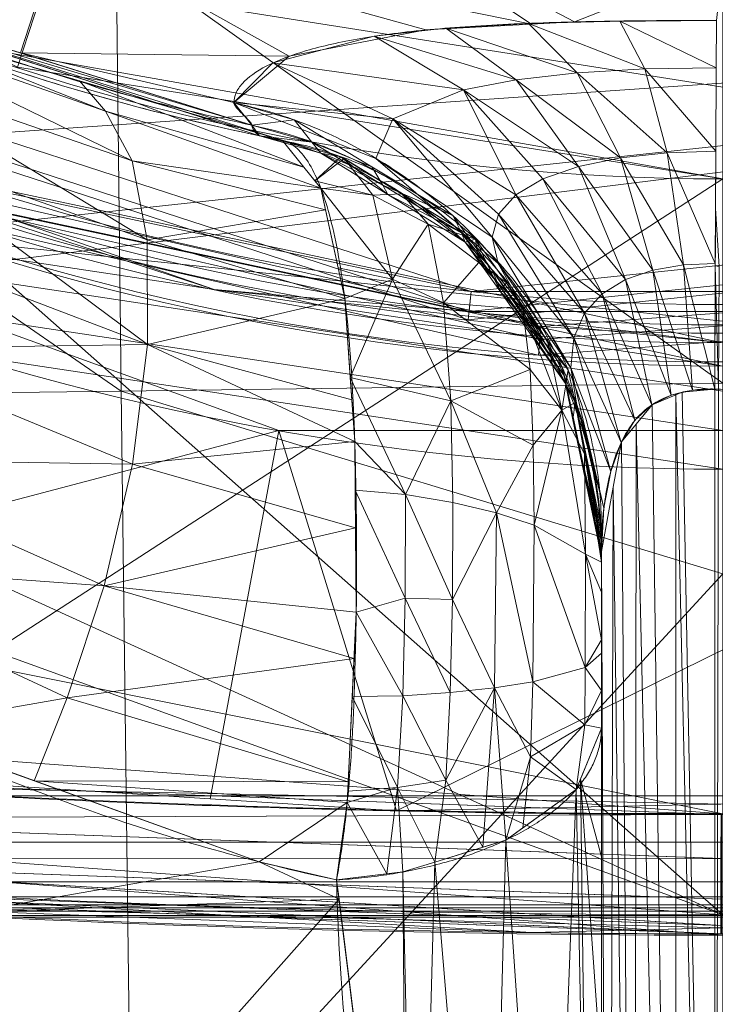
# Model space of a CAD drawing. Header units: millimetres. Extents: x -72 to 72, y -145 to 145.
# Tile 37 of 256: x -17 to 0, y -77 to -52. Entities that reach past the tile are written whole.
import ezdxf

# ---------------------------------------------------------------- set-up
doc = ezdxf.new("R2010")
doc.units = ezdxf.units.MM
doc.layers.add('1', color=7, linetype='CONTINUOUS')

msp = doc.modelspace()

# ---------------------------------------------------------------- linework, layer by layer
at = {"layer": '1', "color": 163, "linetype": 'Continuous', "lineweight": 13}
for p, q in [((-0.2, -104.326, -42.476), (-0.2, -61.584, -51.952)), ((-3, -65.601, -48.193), (-3, -103.72, -39.743))]:
    msp.add_line(p, q, dxfattribs=at)
at = {"layer": '1', "color": 163, "linetype": 'Continuous', "lineweight": 13, "extrusion": (0, 0, -1)}
for centre, radius in [((0, 0, 144.005), 61.018), ((0, 0, 147), 60.914), ((0, 0, 145), 60), ((0, 0, 146), 59.5), ((0, 0, 124.37), 56.395)]:
    msp.add_circle(centre, radius, dxfattribs=at)
at = {"layer": '1', "color": 163, "linetype": 'Continuous', "lineweight": 13}
for centre, radius in [((0, 0, -145), 60.443), ((0, 0, -146.707), 60.207), ((0, 0, -146), 60)]:
    msp.add_circle(centre, radius, dxfattribs=at)
for centre, radius, start, end in [((0, 0, -142.505), 63.564, 227.72131, 312.27869), ((0, 294.927, -147), 369.5, 261.58379, 278.41621), ((0, 294.927, -160), 370, 261.58379, 278.41621)]:
    msp.add_arc(centre, radius, start, end, dxfattribs=at)
at = {"layer": '1', "color": 163, "linetype": 'Continuous', "lineweight": 13, "extrusion": (0, 0, -1)}
for centre, radius in [((0, 294.927, 163), 367), ((0, 294.927, 147.5), 370)]:
    msp.add_arc(centre, radius, 261.58379, 278.41621, dxfattribs=at)
at = {"layer": '1', "color": 163, "linetype": 'Continuous', "lineweight": 13}
for points, knots in [([(-56.009, 7.431, -40.188), (-56.388, 4.578, -40.186), (-56.641, 0.134, -40.185), (-56.24, -6.021, -40.189), (-55.544, -10.716, -40.194), (-54.419, -15.455, -40.201), (-52.847, -20.192, -40.211), (-50.809, -24.884, -40.223), (-48.296, -29.478, -40.237), (-45.295, -33.918, -40.254), (-41.802, -38.142, -40.273), (-37.826, -42.092, -40.294), (-33.383, -45.704, -40.318), (-28.491, -48.91, -40.344), (-21.41, -52.55, -40.381), (-15.538, -54.481, -40.413), (-11.446, -55.328, -40.436)], [0, 0, 0, 0, 0.125, 0.1875, 0.25, 0.3125, 0.375, 0.4375, 0.5, 0.5625, 0.625, 0.6875, 0.75, 0.8125, 0.875, 1, 1, 1, 1]), ([(-55.792, 7.399, -43.18), (-56.025, 5.645, -43.179), (-56.322, 2.145, -43.176), (-56.277, -3.083, -43.176), (-55.745, -8.317, -43.178), (-54.721, -13.508, -43.184), (-53.474, -17.706, -43.19), (-52.25, -20.972, -43.197), (-51.219, -23.375, -43.203), (-50.072, -25.74, -43.209), (-48.389, -28.832, -43.218), (-46.015, -32.549, -43.232), (-42.796, -36.679, -43.25), (-39.806, -39.855, -43.267), (-37.226, -42.238, -43.281), (-35.202, -43.937, -43.293), (-33.103, -45.541, -43.305), (-30.938, -47.039, -43.317), (-28.72, -48.425, -43.329), (-25.68, -50.135, -43.347), (-22.517, -51.632, -43.365), (-19.232, -52.914, -43.383), (-15.891, -54.039, -43.402), (-13.342, -54.704, -43.417), (-11.64, -55.064, -43.427)], [0, 0, 0, 0, 0.0625, 0.125, 0.1875, 0.25, 0.3125, 0.34375, 0.375, 0.40625, 0.4375, 0.5, 0.5625, 0.625, 0.65625, 0.6875, 0.71875, 0.75, 0.78125, 0.8125, 0.875, 0.90625, 0.9375, 1, 1, 1, 1]), ([(-10.889, -55.441, -30.022), (-11.466, -55.327, -29.828), (-12.606, -55.084, -29.412), (-14.837, -54.537, -28.487), (-17.536, -53.742, -27.194), (-20.125, -52.811, -25.776), (-21.914, -52.079, -24.715), (-22.902, -51.649, -24.107), (-23.605, -51.332, -23.664), (-24.302, -51.006, -23.218), (-25.266, -50.539, -22.597), (-26.484, -49.915, -21.796), (-27.769, -49.211, -20.931), (-28.686, -48.678, -20.293), (-29.252, -48.338, -19.891), (-29.814, -47.996, -19.484), (-30.697, -47.44, -18.817), (-31.873, -46.659, -17.867), (-33.113, -45.787, -16.796), (-33.913, -45.191, -16.062), (-34.306, -44.89, -15.691)], [0, 0, 0, 0, 0.0625, 0.125, 0.25, 0.375, 0.4375, 0.472656, 0.5, 0.527344, 0.5625, 0.625, 0.6875, 0.734375, 0.75, 0.765625, 0.8125, 0.875, 0.9375, 1, 1, 1, 1]), ([(-0.158, -52.484, -61.036), (-0.598, -52.482, -61.037), (-1.48, -52.482, -60.971), (-2.773, -52.495, -60.678), (-4.008, -52.522, -60.2), (-5.172, -52.565, -59.567), (-6.254, -52.623, -58.807), (-7.247, -52.702, -57.934), (-8.146, -52.802, -56.969), (-8.956, -52.921, -55.928), (-9.676, -53.062, -54.828), (-10.512, -53.276, -53.29), (-11.326, -53.592, -51.259), (-11.837, -53.957, -49.141), (-12.044, -54.27, -47.417), (-12.08, -54.43, -46.55), (-12.081, -54.511, -46.117)], [0, 0, 0, 0, 0.0625, 0.125, 0.1875, 0.25, 0.3125, 0.375, 0.4375, 0.5, 0.5625, 0.625, 0.75, 0.875, 0.9375, 1, 1, 1, 1]), ([(-12.081, -54.511, -46.117), (-12.081, -54.517, -46.089), (-12.08, -54.528, -46.032), (-12.072, -54.55, -45.918), (-12.05, -54.592, -45.72), (-12.004, -54.653, -45.44), (-11.937, -54.726, -45.106), (-11.861, -54.8, -44.774), (-11.785, -54.872, -44.442), (-11.718, -54.941, -44.107), (-11.671, -54.996, -43.826), (-11.649, -55.031, -43.627), (-11.642, -55.05, -43.513), (-11.64, -55.059, -43.455), (-11.64, -55.064, -43.427)], [0, 0, 0, 0, 0.03125, 0.0625, 0.125, 0.25, 0.375, 0.5, 0.625, 0.75, 0.875, 0.9375, 0.96875, 1, 1, 1, 1]), ([(-11.64, -55.064, -43.427), (-11.639, -55.068, -43.396), (-11.638, -55.078, -43.334), (-11.634, -55.097, -43.21), (-11.623, -55.129, -42.992), (-11.602, -55.171, -42.682), (-11.573, -55.215, -42.309), (-11.54, -55.254, -41.936), (-11.506, -55.285, -41.563), (-11.477, -55.309, -41.188), (-11.453, -55.325, -40.812), (-11.445, -55.329, -40.561), (-11.446, -55.328, -40.436)], [0, 0, 0, 0, 0.03125, 0.0625, 0.125, 0.25, 0.375, 0.5, 0.625, 0.75, 0.875, 1, 1, 1, 1]), ([(-10.889, -55.441, -30.021), (-10.777, -55.463, -29.515), (-10.556, -55.575, -28.505), (-10.14, -56.066, -26.526), (-9.694, -57.165, -24.194), (-9.325, -59.171, -21.805), (-9.15, -61.303, -20.297), (-9.086, -63.051, -19.511), (-9.066, -64.039, -19.19), (-9.055, -64.699, -19.022), (-9.048, -65.366, -18.881), (-9.047, -66.137, -18.768), (-9.055, -67.011, -18.706), (-9.071, -67.79, -18.699), (-9.091, -68.567, -18.742), (-9.124, -69.598, -18.865), (-9.177, -70.614, -19.082), (-9.259, -71.602, -19.389), (-9.36, -72.569, -19.757), (-9.461, -73.263, -20.097), (-9.543, -73.709, -20.35)], [0, 0, 0, 0, 0.0625, 0.125, 0.25, 0.375, 0.5, 0.5625, 0.605469, 0.625, 0.644531, 0.6875, 0.71875, 0.75, 0.78125, 0.8125, 0.875, 0.90625, 0.9375, 1, 1, 1, 1]), ([(-3, -65.601, -48.193), (-3, -65.374, -48.365), (-2.985, -64.92, -48.713), (-2.911, -64.251, -49.243), (-2.78, -63.598, -49.782), (-2.567, -62.976, -50.333), (-2.249, -62.401, -50.887), (-1.763, -61.927, -51.424), (-1.176, -61.679, -51.778), (-0.629, -61.591, -51.927), (-0.343, -61.581, -51.953), (-0.2, -61.584, -51.952)], [0, 0, 0, 0, 0.125, 0.25, 0.375, 0.5, 0.625, 0.75, 0.875, 0.9375, 1, 1, 1, 1]), ([(-31.096, -63.755, -9.888), (-31.046, -63.79, -9.919), (-30.945, -63.859, -9.98), (-30.743, -63.995, -10.102), (-30.492, -64.167, -10.254), (-30.192, -64.374, -10.439), (-29.793, -64.652, -10.686), (-29.391, -64.923, -10.933), (-28.985, -65.191, -11.18), (-28.377, -65.591, -11.551), (-27.46, -66.184, -12.11), (-25.811, -67.207, -13.101), (-24.127, -68.18, -14.086), (-22.398, -69.096, -15.047), (-21.077, -69.751, -15.753), (-19.73, -70.373, -16.439), (-17.9, -71.161, -17.324), (-15.546, -72.06, -18.363), (-12.608, -72.987, -19.467), (-10.576, -73.49, -20.08), (-9.543, -73.709, -20.35)], [0, 0, 0, 0, 0.007812, 0.015625, 0.03125, 0.046875, 0.0625, 0.09375, 0.109375, 0.125, 0.1875, 0.25, 0.375, 0.4375, 0.5, 0.5625, 0.625, 0.75, 0.875, 1, 1, 1, 1]), ([(-3, -69.957, -26.668), (-3, -69.411, -26.344), (-3, -68.734, -26.245), (-3, -67.476, -26.42), (-3, -66.888, -26.682), (-3, -65.91, -27.438), (-3, -65.538, -27.928), (-3, -65.206, -28.694), (-3, -65.124, -28.991), (-3, -65.043, -29.494), (-3, -65.03, -29.735), (-3, -65.03, -30.022)], [0, 0, 0, 0, 0.25, 0.25, 0.5, 0.5, 0.75, 0.75, 0.875, 0.875, 1, 1, 1, 1]), ([(-3, -65.03, -30.022), (-3, -65.03, -30.407), (-3, -65.043, -31.022), (-3, -65.076, -31.691), (-3, -65.103, -32.149), (-3, -65.121, -32.433), (-3, -65.149, -32.818), (-3, -65.173, -33.125), (-3, -65.202, -33.459), (-3, -65.222, -33.688), (-3, -65.237, -33.856), (-3, -65.269, -34.21), (-3, -65.311, -34.656), (-3, -65.394, -35.515), (-3, -65.43, -35.892), (-3, -65.458, -36.192), (-3, -65.475, -36.374), (-3, -65.478, -36.41), (-3, -65.511, -36.771), (-3, -65.531, -37), (-3, -65.566, -37.434), (-3, -65.579, -37.592), (-3, -65.666, -38.795), (-3, -65.7, -39.663), (-3, -65.7, -40.436)], [0, 0, 0, 0, 0.125, 0.1875, 0.1875, 0.25, 0.25, 0.3125, 0.34375, 0.34375, 0.375, 0.375, 0.5, 0.5, 0.5625, 0.59375, 0.59375, 0.625, 0.625, 0.6875, 0.6875, 0.75, 0.75, 1, 1, 1, 1]), ([(-3, -65.7, -40.436), (-3, -65.7, -40.691), (-3, -65.705, -41.076), (-3, -65.719, -41.838), (-3, -65.724, -42.172), (-3, -65.727, -42.435), (-3, -65.728, -42.595), (-3, -65.728, -42.625), (-3, -65.728, -42.942), (-3, -65.726, -43.144), (-3, -65.716, -43.526), (-3, -65.711, -43.673), (-3, -65.677, -44.282), (-3, -65.639, -44.661), (-3, -65.586, -45.013)], [0, 0, 0, 0, 0.25, 0.25, 0.375, 0.4375, 0.4375, 0.5, 0.5, 0.625, 0.625, 0.75, 0.75, 1, 1, 1, 1]), ([(-53.788, -68.123, -124.9), (-51.563, -68.453, -124.881), (-47.107, -69.072, -124.843), (-38.174, -70.145, -124.776), (-26.974, -71.183, -124.708), (-15.742, -71.803, -124.664), (-6.748, -72.051, -124.647), (0, -72.113, -124.642), (6.748, -72.05, -124.647), (15.742, -71.802, -124.664), (26.973, -71.181, -124.708), (38.174, -70.145, -124.776), (47.107, -69.072, -124.843), (51.563, -68.453, -124.881), (53.788, -68.123, -124.9)], [0, 0, 0, 0, 0.0625, 0.125, 0.25, 0.375, 0.4375, 0.5, 0.5625, 0.625, 0.75, 0.875, 0.9375, 1, 1, 1, 1]), ([(53.788, -68.123, -142.1), (51.563, -68.453, -142.119), (47.107, -69.072, -142.157), (38.174, -70.145, -142.224), (26.973, -71.181, -142.292), (15.742, -71.802, -142.336), (6.748, -72.05, -142.353), (0, -72.113, -142.358), (-6.748, -72.051, -142.353), (-15.742, -71.803, -142.336), (-26.973, -71.181, -142.292), (-38.174, -70.15, -142.224), (-47.107, -69.073, -142.156), (-51.563, -68.453, -142.119), (-53.788, -68.123, -142.1)], [0, 0, 0, 0, 0.0625, 0.125, 0.25, 0.375, 0.4375, 0.5, 0.5625, 0.625, 0.75, 0.875, 0.9375, 1, 1, 1, 1]), ([(-3, -104.813, -39.571), (-3, -104.764, -39.556), (-3, -104.693, -39.533), (-3, -104.507, -39.474), (-3, -104.349, -39.423), (-3, -104.074, -39.335), (-3, -103.884, -39.274), (-3, -103.338, -39.1), (-3, -102.947, -38.976), (-3, -102.235, -38.751), (-3, -101.69, -38.58), (-3, -101.13, -38.406), (-3, -100.752, -38.288), (-3, -100.531, -38.22), (-3, -100.049, -38.07), (-3, -99.53, -37.91), (-3, -98.859, -37.704), (-3, -98.508, -37.597), (-3, -98.354, -37.55), (-3, -98.251, -37.518), (-3, -98.164, -37.491), (-3, -98.005, -37.443), (-3, -97.62, -37.325), (-3, -96.869, -37.096), (-3, -96.482, -36.978), (-3, -96.21, -36.895), (-3, -96.036, -36.843), (-3, -95.434, -36.659), (-3, -94.793, -36.463), (-3, -94.189, -36.279), (-3, -93.96, -36.209), (-3, -93.815, -36.164), (-3, -93.783, -36.154), (-3, -93.267, -35.996), (-3, -92.678, -35.815), (-3, -92.133, -35.646), (-3, -91.779, -35.536), (-3, -91.645, -35.494), (-3, -90.621, -35.175), (-3, -89.448, -34.804), (-3, -88.174, -34.391), (-3, -87.649, -34.219), (-3, -87.303, -34.105), (-3, -87.162, -34.058), (-3, -86.172, -33.73), (-3, -85.024, -33.339), (-3, -83.937, -32.956), (-3, -83.225, -32.701), (-3, -82.921, -32.591), (-3, -81.76, -32.165), (-3, -80.636, -31.739), (-3, -79.57, -31.315), (-3, -78.871, -31.032), (-3, -78.564, -30.906), (-3, -77.448, -30.439), (-3, -76.365, -29.966), (-3, -75.328, -29.487), (-3, -74.647, -29.165), (-3, -74.339, -29.017), (-3, -72.554, -28.138), (-3, -71.213, -27.414), (-3, -69.957, -26.668)], [0, 0, 0, 0, 0.007812, 0.007812, 0.015625, 0.015625, 0.03125, 0.03125, 0.0625, 0.0625, 0.09375, 0.109375, 0.109375, 0.125, 0.125, 0.15625, 0.171875, 0.179688, 0.183594, 0.183594, 0.1875, 0.1875, 0.21875, 0.234375, 0.242188, 0.242188, 0.25, 0.25, 0.28125, 0.296875, 0.304688, 0.304688, 0.3125, 0.3125, 0.34375, 0.359375, 0.359375, 0.375, 0.375, 0.4375, 0.46875, 0.484375, 0.484375, 0.5, 0.5, 0.5625, 0.59375, 0.59375, 0.625, 0.625, 0.6875, 0.71875, 0.71875, 0.75, 0.75, 0.8125, 0.84375, 0.84375, 0.875, 0.875, 1, 1, 1, 1]), ([(-9.543, -73.709, -20.35), (-9.53, -74.358, -20.737), (-9.476, -75.655, -21.512), (-9.272, -78.244, -23.061), (-8.867, -81.474, -24.983), (-8.229, -85.353, -27.244), (-7.521, -89.261, -29.433), (-6.815, -93.224, -31.524), (-6.194, -97.269, -33.48), (-5.821, -100.729, -34.96), (-5.679, -103.202, -35.889), (-5.643, -104.452, -36.322), (-5.635, -105.169, -36.56), (-5.633, -105.529, -36.675), (-5.632, -105.709, -36.732)], [0, 0, 0, 0, 0.0625, 0.125, 0.25, 0.375, 0.5, 0.625, 0.75, 0.875, 0.9375, 0.96875, 0.984375, 1, 1, 1, 1])]:
    msp.add_open_spline(points, degree=3, knots=knots, dxfattribs=at)
for points, weights in [([(-0.2, -61.584, -51.952), (-0.17, -54.146, -53.601), (-0.158, -52.484, -61.036)], [1, 0.843854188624, 1]), ([(-3, -65.601, -48.193), (-3, -56.464, -46.483), (-12.081, -54.511, -46.117)], [1, 0.779015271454, 1]), ([(-3, -65.586, -45.013), (-3, -56.856, -43.697), (-11.64, -55.064, -43.427)], [0.999999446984, 0.77631766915, 0.999989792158]), ([(-3, -65.7, -40.436), (-3, -57.076, -40.436), (-11.446, -55.329, -40.436)], [1, 0.775429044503, 1]), ([(-3, -65.03, -30.022), (-3, -56.99, -30.022), (-10.889, -55.441, -30.022)], [1, 0.772246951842, 1]), ([(-3, -69.957, -26.668), (-3, -73.32, -21.005), (-9.543, -73.709, -20.35)], [1, 0.746833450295, 1])]:
    msp.add_rational_spline(points, weights, degree=2, dxfattribs=at)
for points in [[(-11.446, -55.328, -40.436), (-11.446, -55.328, -39.566), (-11.377, -55.343, -37.829), (-11.17, -55.385, -35.229), (-10.96, -55.427, -32.629), (-10.889, -55.441, -30.891), (-10.889, -55.441, -30.022)], [(-0.2, -61.584, -51.952), (-0.147, -61.584, -51.952), (-0.081, -61.588, -51.951), (0, -61.596, -51.949)], [(-3, -65.586, -45.013), (-3, -65.447, -45.937), (-3, -65.771, -47.284), (-3, -65.601, -48.193)], [(-54.195, -71.05, -139.1), (-45.228, -72.377, -139.178), (-27.195, -74.373, -139.306), (0, -75.374, -139.381), (27.195, -74.373, -139.306), (45.228, -72.377, -139.178), (54.195, -71.05, -139.1)], [(54.195, -71.05, -127.9), (45.228, -72.377, -127.822), (27.195, -74.373, -127.694), (0, -75.374, -127.619), (-27.195, -74.373, -127.694), (-45.228, -72.377, -127.822), (-54.195, -71.05, -127.9)]]:
    msp.add_open_spline(points, degree=3, dxfattribs=at)
for points in [[(-16.728, -51.482, -123.883), (-31.818, -43.793, -123.883), (-33.148, -45.625, -124.37), (-17.427, -53.635, -124.37)], [(0, -52.22, -122.576), (-16.137, -49.665, -122.576), (-16.728, -51.482, -123.883), (0, -54.132, -123.883)], [(-9.064, -49.68, -76), (-4.726, -52.573, -59.597), (-16.353, -50.213, -59.555)], [(-9.064, -49.68, -76), (-3.668, -52.516, -60.318), (-4.726, -52.573, -59.597)], [(-3.668, -52.516, -60.318), (-9.064, -49.68, -76), (0, -51.077, -68.486)], [(-16.353, -50.213, -59.555), (-17.356, -53.283, -43.394), (-21.686, -51.935, -43.369)], [(-17.356, -53.283, -43.394), (-16.353, -50.213, -59.555), (-10.713, -53.364, -52.737)], [(-16.353, -50.213, -59.555), (-7.337, -52.716, -57.815), (-10.713, -53.364, -52.737)], [(-16.353, -50.213, -59.555), (-4.726, -52.573, -59.597), (-7.337, -52.716, -57.815)], [(0, -61.442, 60.193), (0, -50.45, 62.676), (-14.991, -50.756, 61.742)], [(-14.869, -61.633, 58.785), (-14.991, -50.756, 61.742), (-30.126, -51.087, 56.34)], [(-14.991, -50.756, 61.742), (-14.869, -61.633, 58.785), (0, -61.442, 60.193)], [(-48.926, -62.269, -163), (40.015, -51.265, -163), (40.988, -55.841, -163), (0, -72.073, -163)], [(40.015, -51.265, -163), (-48.926, -62.269, -163), (-44.653, -60.367, -163)], [(40.015, -51.265, -163), (-44.653, -60.367, -163), (-41.522, -56.89, -163)], [(-18.824, -57.933, -147), (-41.765, -51.265, -147), (-42.587, -55.129, -147), (0, -74.573, -147)], [(-41.522, -56.89, -163), (-40.077, -52.441, -163), (40.015, -51.265, -163)], [(-30.126, -51.087, 56.34), (-29.651, -61.82, 52.915), (-14.869, -61.633, 58.785)], [(0, -51.077, -68.486), (-0.158, -52.484, -61.036), (-3.668, -52.516, -60.318)], [(-30.104, -52.141, -146.707), (-6.293, -59.877, -146.707), (-6.219, -59.174, -146), (-29.75, -51.529, -146)], [(0, -54.132, -123.883), (-16.728, -51.482, -123.883), (-17.427, -53.635, -124.37), (0, -56.395, -124.37)], [(-22.847, -51.672, -40.374), (-11.446, -55.328, -40.436), (-10.889, -55.441, -30.022)], [(-10.889, -55.441, -30.022), (-20.716, -52.562, -25.419), (-22.847, -51.672, -40.374)], [(-30, -51.962, -145), (-30, -51.962, -146), (-6.272, -59.671, -146), (-6.272, -59.671, -145)], [(-21.102, -52.231, -40.383), (-21.077, -52.125, -43.373), (-11.64, -55.064, -43.427)], [(-11.64, -55.064, -43.427), (-11.446, -55.328, -40.436), (-21.102, -52.231, -40.383)], [(-21.868, -52.401, -21.911), (-15.249, -54.719, -25.432), (-14.598, -55.947, -22.852)], [(-15.249, -54.719, -25.432), (-21.868, -52.401, -21.911), (-20.716, -52.562, -25.419)], [(-14.598, -55.947, -22.852), (-21.207, -53.667, -19.538), (-21.868, -52.401, -21.911)], [(-4.806, -52.552, -59.755), (-2.545, -52.495, -60.707), (-1.927, -53.674, -57.688)], [(-2.545, -52.495, -60.707), (-0.158, -52.484, -61.036), (-0.165, -53.647, -57.934)], [(-0.165, -53.647, -57.934), (-1.927, -53.674, -57.688), (-2.545, -52.495, -60.707)], [(-20.716, -52.562, -25.419), (-15.896, -53.974, -27.677), (-15.249, -54.719, -25.432)], [(-8.613, -52.872, -56.36), (-6.847, -52.673, -58.273), (-5.111, -53.945, -55.829)], [(-6.847, -52.673, -58.273), (-4.806, -52.552, -59.755), (-3.599, -53.773, -56.966)], [(-3.599, -53.773, -56.966), (-5.111, -53.945, -55.829), (-6.847, -52.673, -58.273)], [(-1.927, -53.674, -57.688), (-3.599, -53.773, -56.966), (-4.806, -52.552, -59.755)], [(0, -56.395, -124.37), (-19.288, -52.994, -124.37), (-23.103, -71.364, -124.695)], [(-11.12, -53.531, -51.676), (-8.613, -52.872, -56.36), (-6.408, -54.195, -54.344)], [(-5.111, -53.945, -55.829), (-6.408, -54.195, -54.344), (-8.613, -52.872, -56.36)], [(-10.713, -53.364, -52.737), (-12.081, -54.511, -46.117), (-17.356, -53.283, -43.394)], [(-12.081, -54.511, -46.117), (-11.64, -55.064, -43.427), (-17.356, -53.283, -43.394)], [(-14.223, -57.9, -20.429), (-20.878, -55.536, -17.294), (-21.207, -53.667, -19.538)], [(-21.207, -53.667, -19.538), (-14.598, -55.947, -22.852), (-14.223, -57.9, -20.429)], [(-12.081, -54.511, -46.117), (-11.12, -53.531, -51.676), (-8.153, -54.914, -50.671)], [(-6.408, -54.195, -54.344), (-8.153, -54.914, -50.671), (-11.12, -53.531, -51.676)], [(-3.599, -53.773, -56.966), (-1.927, -53.674, -57.688), (-1.379, -55.748, -55.003)], [(-1.927, -53.674, -57.688), (-0.165, -53.647, -57.934), (-0.175, -55.712, -55.17)], [(-0.175, -55.712, -55.17), (-1.379, -55.748, -55.003), (-1.927, -53.674, -57.688)], [(-15.896, -53.974, -27.677), (-10.889, -55.441, -30.021), (-10.351, -56.107, -27.434)], [(-10.351, -56.107, -27.434), (-15.249, -54.719, -25.432), (-15.896, -53.974, -27.677)], [(-6.408, -54.195, -54.344), (-5.111, -53.945, -55.829), (-3.564, -56.085, -53.702)], [(-5.111, -53.945, -55.829), (-3.599, -53.773, -56.966), (-2.526, -55.872, -54.503)], [(-2.526, -55.872, -54.503), (-3.564, -56.085, -53.702), (-5.111, -53.945, -55.829)], [(-1.379, -55.748, -55.003), (-2.526, -55.872, -54.503), (-3.599, -53.773, -56.966)], [(-5.113, -56.785, -51.369), (-8.153, -54.914, -50.671), (-6.408, -54.195, -54.344)], [(-6.408, -54.195, -54.344), (-4.445, -56.39, -52.636), (-5.113, -56.785, -51.369)], [(-3.564, -56.085, -53.702), (-4.445, -56.39, -52.636), (-6.408, -54.195, -54.344)], [(-8.153, -54.914, -50.671), (-8.57, -55.889, -46.375), (-12.081, -54.511, -46.117)], [(-11.64, -55.064, -43.427), (-12.081, -54.511, -46.117), (-10.593, -54.936, -46.197)], [(-15.249, -54.719, -25.432), (-10.351, -56.107, -27.434), (-9.932, -56.625, -25.422)], [(-9.932, -56.625, -25.422), (-14.598, -55.947, -22.852), (-15.249, -54.719, -25.432)], [(-10.593, -54.936, -46.197), (-10.153, -55.483, -43.49), (-11.64, -55.064, -43.427)], [(-10.153, -55.483, -43.49), (-10.593, -54.936, -46.197), (-8.669, -56.096, -46.414)], [(-5.697, -57.836, -48.43), (-8.57, -55.889, -46.375), (-8.153, -54.914, -50.671)], [(-8.153, -54.914, -50.671), (-5.54, -57.266, -49.955), (-5.697, -57.836, -48.43)], [(-5.113, -56.785, -51.369), (-5.54, -57.266, -49.955), (-8.153, -54.914, -50.671)], [(-42.587, -55.129, -147), (-44.909, -58.325, -147), (0, -74.573, -147)], [(-39.046, -70.008, -142.215), (-31.615, -55.144, -142.505), (-10.974, -62.609, -142.505)], [(-11.446, -55.329, -40.436), (-11.64, -55.064, -43.427), (-10.153, -55.483, -43.49)], [(0, -61.018, -144.005), (-24.818, -55.743, -144.005), (-24.585, -55.218, -145), (0, -60.443, -145)], [(-12.567, -59.123, -145), (-24.585, -55.218, -145), (-18.541, -57.063, -145)], [(-10.153, -55.483, -43.49), (-9.936, -55.76, -40.436), (-11.446, -55.329, -40.436)], [(-10.889, -55.441, -30.022), (-11.446, -55.329, -40.436), (-9.936, -55.76, -40.436)], [(-9.936, -55.76, -40.436), (-9.435, -55.845, -30.022), (-10.889, -55.441, -30.022)], [(-10.083, -56.438, -26.148), (-10.889, -55.441, -30.022), (-9.435, -55.845, -30.022)], [(-14.213, -60.482, -18.459), (-20.958, -57.913, -15.416), (-20.878, -55.536, -17.294)], [(-20.878, -55.536, -17.294), (-14.223, -57.9, -20.429), (-14.213, -60.482, -18.459)], [(-8.669, -56.096, -46.414), (-8.398, -56.547, -43.65), (-10.153, -55.483, -43.49)], [(-9.936, -55.76, -40.436), (-10.153, -55.483, -43.49), (-8.399, -56.546, -43.65)], [(-10.083, -56.438, -26.148), (-9.435, -55.845, -30.022), (-9.357, -55.893, -30.022)], [(-9.357, -55.893, -30.022), (-8.652, -56.797, -26.292), (-10.083, -56.438, -26.148)], [(-8.399, -56.546, -43.65), (-8.278, -56.78, -40.436), (-9.936, -55.76, -40.436)], [(-9.435, -55.845, -30.022), (-9.936, -55.76, -40.436), (-8.278, -56.78, -40.436)], [(-8.278, -56.78, -40.436), (-7.936, -56.763, -30.022), (-9.435, -55.845, -30.022)], [(-8.652, -56.797, -26.292), (-9.357, -55.893, -30.022), (-7.935, -56.764, -30.022)], [(-5.697, -57.836, -48.43), (-5.552, -58.483, -46.861), (-8.57, -55.889, -46.375)], [(-3.564, -56.085, -53.702), (-2.526, -55.872, -54.503), (-1.728, -58.645, -52.689)], [(-2.526, -55.872, -54.503), (-1.379, -55.748, -55.003), (-0.975, -58.515, -53.005)], [(-0.975, -58.515, -53.005), (-1.728, -58.645, -52.689), (-2.526, -55.872, -54.503)], [(-1.379, -55.748, -55.003), (-0.175, -55.712, -55.17), (-0.187, -58.48, -53.109)], [(-0.187, -58.48, -53.109), (-0.975, -58.515, -53.005), (-1.379, -55.748, -55.003)], [(-4.499, -60.039, -146.707), (-21.996, -56.045, -146.707), (-22.115, -56.347, -146.924), (-4.524, -60.362, -146.924)], [(-14.223, -57.9, -20.429), (-14.598, -55.947, -22.852), (-9.817, -57.154, -24.723)], [(-9.932, -56.625, -25.422), (-9.817, -57.154, -24.723), (-14.598, -55.947, -22.852)], [(-8.398, -56.547, -43.65), (-8.669, -56.096, -46.414), (-6.671, -57.3, -46.639)], [(-4.445, -56.39, -52.636), (-3.564, -56.085, -53.702), (-2.409, -58.881, -52.172)], [(-1.728, -58.645, -52.689), (-2.409, -58.881, -52.172), (-3.564, -56.085, -53.702)], [(-23.103, -71.364, -124.695), (0.026, -71.837, -124.662), (0, -56.395, -124.37)], [(-4.524, -60.362, -146.924), (-22.115, -56.347, -146.924), (-22.254, -56.703, -147), (-4.552, -60.744, -147)], [(-5.113, -56.785, -51.369), (-4.445, -56.39, -52.636), (-2.986, -59.236, -51.468)], [(-2.409, -58.881, -52.172), (-2.986, -59.236, -51.468), (-4.445, -56.39, -52.636)], [(-18.387, -56.588, -146), (-6.219, -59.174, -146), (-6.272, -59.671, -146), (-18.541, -57.063, -146)], [(-9.932, -56.625, -25.422), (-10.083, -56.438, -26.148), (-8.652, -56.797, -26.292)], [(-8.161, -58.869, -23.069), (-9.505, -58.592, -22.822), (-9.932, -56.625, -25.422)], [(-9.932, -56.625, -25.422), (-8.652, -56.797, -26.292), (-8.161, -58.869, -23.069)], [(-8.278, -56.78, -40.436), (-8.399, -56.546, -43.65), (-6.457, -57.723, -43.828)], [(-6.671, -57.3, -46.639), (-6.457, -57.723, -43.828), (-8.398, -56.547, -43.65)], [(-6.293, -59.877, -146.707), (18.605, -57.26, -146.707), (18.387, -56.588, -146), (-6.219, -59.174, -146)], [(-7.935, -56.764, -30.022), (-7.285, -57.516, -26.549), (-8.652, -56.797, -26.292)], [(-8.161, -58.869, -23.069), (-8.652, -56.797, -26.292), (-7.285, -57.516, -26.549)], [(-7.936, -56.763, -30.022), (-8.278, -56.78, -40.436), (-6.368, -57.955, -40.436)], [(-6.457, -57.723, -43.828), (-6.368, -57.955, -40.436), (-8.278, -56.78, -40.436)], [(-6.368, -57.955, -40.436), (-6.108, -57.882, -30.022), (-7.936, -56.763, -30.022)], [(-7.285, -57.516, -26.549), (-7.935, -56.764, -30.022), (-6.108, -57.882, -30.022)], [(-5.54, -57.266, -49.955), (-5.113, -56.785, -51.369), (-3.417, -59.714, -50.616)], [(-2.986, -59.236, -51.468), (-3.417, -59.714, -50.616), (-5.113, -56.785, -51.369)], [(-18.541, -57.063, -145), (-6.272, -59.671, -145), (-12.567, -59.123, -145)], [(-6.272, -59.671, -145), (-6.272, -59.671, -146), (18.541, -57.063, -146), (18.541, -57.063, -145)], [(-0.094, -58.56, -53.345), (-0.187, -58.543, -53.324), (-0.181, -57.122, -53.965)], [(-9.817, -57.154, -24.723), (-9.341, -59.346, -21.826), (-14.223, -57.9, -20.429)], [(-6.457, -57.723, -43.828), (-6.671, -57.3, -46.639), (-5.699, -58.648, -46.892)], [(-5.697, -57.836, -48.43), (-5.54, -57.266, -49.955), (-3.679, -60.319, -49.65)], [(-3.417, -59.714, -50.616), (-3.679, -60.319, -49.65), (-5.54, -57.266, -49.955)], [(-7.285, -57.516, -26.549), (-6.904, -59.457, -23.558), (-8.161, -58.869, -23.069)], [(-6.904, -59.457, -23.558), (-7.285, -57.516, -26.549), (-6.028, -58.462, -26.885)], [(-6.108, -57.882, -30.022), (-6.028, -58.462, -26.885), (-7.285, -57.516, -26.549)], [(-5.699, -58.648, -46.892), (-5.568, -58.964, -44.015), (-6.457, -57.723, -43.828)], [(-6.368, -57.955, -40.436), (-6.457, -57.723, -43.828), (-5.569, -58.961, -44.014)], [(-5.552, -58.483, -46.861), (-5.697, -57.836, -48.43), (-3.754, -61.062, -48.597)], [(-3.679, -60.319, -49.65), (-3.754, -61.062, -48.597), (-5.697, -57.836, -48.43)], [(-21.46, -60.592, -14.098), (-20.958, -57.913, -15.416), (-14.213, -60.482, -18.459)], [(0, -74.573, -147), (0, -59.911, -147), (-18.824, -57.933, -147)], [(-14.213, -60.482, -18.459), (-14.223, -57.9, -20.429), (-9.341, -59.346, -21.826)], [(-6.108, -57.882, -30.022), (-6.368, -57.955, -40.436), (-5.511, -59.162, -40.436)], [(-5.569, -58.961, -44.014), (-5.511, -59.162, -40.436), (-6.368, -57.955, -40.436)], [(-5.511, -59.162, -40.436), (-5.346, -58.958, -30.022), (-6.108, -57.882, -30.022)], [(-6.028, -58.462, -26.885), (-6.108, -57.882, -30.022), (-5.344, -58.96, -30.022)], [(-54.081, -70.593, -147), (0, -74.573, -147), (-44.909, -58.325, -147), (-48.33, -60.3, -147)], [(0, -61.018, -144.005), (0, -61.635, -143.251), (-18.167, -58.897, -143.251), (-17.985, -58.307, -144.005)], [(-9.341, -59.346, -21.826), (-9.505, -58.592, -22.822), (-8.161, -58.869, -23.069)], [(-6.904, -59.457, -23.558), (-6.028, -58.462, -26.885), (-4.941, -59.608, -27.293)], [(-5.344, -58.96, -30.022), (-4.941, -59.608, -27.293), (-6.028, -58.462, -26.885)], [(-3.754, -61.062, -48.597), (-3.619, -61.935, -47.507), (-5.552, -58.483, -46.861)], [(-1.728, -58.645, -52.689), (-0.975, -58.515, -53.005), (-0.754, -61.613, -51.889)], [(-0.975, -58.515, -53.005), (-0.187, -58.48, -53.109), (-0.2, -61.584, -51.952)], [(-0.2, -61.584, -51.952), (-0.754, -61.613, -51.889), (-0.975, -58.515, -53.005)], [(-0.111, -61.587, -51.951), (-0.2, -61.584, -51.952), (-0.187, -58.543, -53.324)], [(-0.111, -61.587, -51.951), (-0.187, -58.543, -53.324), (-0.094, -58.56, -53.345)], [(-5.699, -58.648, -46.892), (-3.973, -61.042, -47.34), (-3.915, -61.268, -44.362)], [(-3.915, -61.268, -44.362), (-5.568, -58.964, -44.015), (-5.699, -58.648, -46.892)], [(13.397, -58.698, -146.707), (-4.499, -60.039, -146.707), (-4.524, -60.362, -146.924), (13.47, -59.014, -146.924)], [(-2.409, -58.881, -52.172), (-1.728, -58.645, -52.689), (-1.28, -61.734, -51.697)], [(-0.754, -61.613, -51.889), (-1.28, -61.734, -51.697), (-1.728, -58.645, -52.689)], [(0, -62.606, -142.68), (-18.453, -59.824, -142.68), (-18.167, -58.897, -143.251), (0, -61.635, -143.251)], [(-8.161, -58.869, -23.069), (-9.205, -61.302, -20.597), (-9.341, -59.346, -21.826)], [(-6.723, -61.874, -21.512), (-9.205, -61.302, -20.597), (-8.161, -58.869, -23.069)], [(-8.161, -58.869, -23.069), (-6.904, -59.457, -23.558), (-6.723, -61.874, -21.512)], [(-3.891, -61.447, -40.436), (-5.511, -59.162, -40.436), (-5.569, -58.961, -44.014)], [(-5.569, -58.961, -44.014), (-3.915, -61.268, -44.362), (-3.891, -61.447, -40.436)], [(-3.822, -61.107, -30.022), (-5.346, -58.958, -30.022), (-5.511, -59.162, -40.436)], [(-4.941, -59.608, -27.293), (-5.344, -58.96, -30.022), (-4.33, -60.391, -30.022)], [(13.47, -59.014, -146.924), (-4.524, -60.362, -146.924), (-4.552, -60.744, -147), (13.555, -59.387, -147)], [(-2.986, -59.236, -51.468), (-2.409, -58.881, -52.172), (-1.757, -61.973, -51.381)], [(-1.28, -61.734, -51.697), (-1.757, -61.973, -51.381), (-2.409, -58.881, -52.172)], [(-6.272, -59.671, -145), (0, -60.443, -145), (-12.567, -59.123, -145)], [(6.272, -59.671, -146), (-6.272, -59.671, -146), (-6.219, -59.174, -146), (6.219, -59.174, -146)], [(-5.511, -59.162, -40.436), (-3.891, -61.447, -40.436), (-3.822, -61.107, -30.022)], [(-3.417, -59.714, -50.616), (-2.986, -59.236, -51.468), (-2.173, -62.357, -50.947)], [(-1.757, -61.973, -51.381), (-2.173, -62.357, -50.947), (-2.986, -59.236, -51.468)], [(-9.341, -59.346, -21.826), (-9.166, -61.852, -20.252), (-14.213, -60.482, -18.459)], [(-6.723, -61.874, -21.512), (-6.904, -59.457, -23.558), (-4.765, -61.103, -24.93)], [(-4.941, -59.608, -27.293), (-4.765, -61.103, -24.93), (-6.904, -59.457, -23.558)], [(-18.736, -60.74, -142.505), (-18.453, -59.824, -142.68), (0, -62.606, -142.68), (0, -63.564, -142.505)], [(0, -60.443, -145), (-6.272, -59.671, -145), (6.272, -59.671, -145)], [(-3.978, -62.109, -25.767), (-4.765, -61.103, -24.93), (-4.941, -59.608, -27.293)], [(-4.941, -59.608, -27.293), (-4.33, -60.391, -30.022), (-3.978, -62.109, -25.767)], [(-3.679, -60.319, -49.65), (-3.417, -59.714, -50.616), (-2.513, -62.903, -50.408)], [(-2.173, -62.357, -50.947), (-2.513, -62.903, -50.408), (-3.417, -59.714, -50.616)], [(-14.213, -60.482, -18.459), (-14.587, -63.44, -17.182), (-21.46, -60.592, -14.098)], [(-9.094, -62.881, -19.605), (-14.587, -63.44, -17.182), (-14.213, -60.482, -18.459)], [(-14.213, -60.482, -18.459), (-9.166, -61.852, -20.252), (-9.094, -62.881, -19.605)], [(-3.978, -62.109, -25.767), (-4.33, -60.391, -30.022), (-3.822, -61.107, -30.022)], [(-3.754, -61.062, -48.597), (-3.679, -60.319, -49.65), (-2.77, -63.619, -49.77)], [(-2.513, -62.903, -50.408), (-2.77, -63.619, -49.77), (-3.679, -60.319, -49.65)], [(-22.318, -63.317, -13.435), (-21.46, -60.592, -14.098), (-14.587, -63.44, -17.182)], [(-4.765, -61.103, -24.93), (-4.683, -62.967, -23.252), (-6.723, -61.874, -21.512)], [(-4.683, -62.967, -23.252), (-4.765, -61.103, -24.93), (-3.978, -62.109, -25.767)], [(-3.978, -62.109, -25.767), (-3.822, -61.107, -30.022), (-3.652, -61.918, -30.022)], [(-3.719, -62.193, -44.502), (-3.915, -61.268, -44.362), (-3.973, -61.042, -47.34)], [(-3.973, -61.042, -47.34), (-3.76, -62.04, -47.527), (-3.719, -62.193, -44.502)], [(-3.703, -62.347, -40.436), (-3.891, -61.447, -40.436), (-3.915, -61.268, -44.362)], [(-3.915, -61.268, -44.362), (-3.72, -62.189, -44.501), (-3.703, -62.347, -40.436)], [(-3.653, -61.915, -30.022), (-3.822, -61.107, -30.022), (-3.891, -61.447, -40.436)], [(-3.619, -61.935, -47.507), (-3.754, -61.062, -48.597), (-2.939, -64.52, -49.03)], [(-2.77, -63.619, -49.77), (-2.939, -64.52, -49.03), (-3.754, -61.062, -48.597)], [(0, -66.148, 59.13), (0, -61.442, 60.193), (-14.869, -61.633, 58.785)], [(-7.845, -64.187, -19.656), (-9.205, -61.302, -20.597), (-6.723, -61.874, -21.512)], [(-9.094, -62.881, -19.605), (-9.205, -61.302, -20.597), (-7.845, -64.187, -19.656)], [(-3.891, -61.447, -40.436), (-3.703, -62.347, -40.436), (-3.653, -61.915, -30.022)], [(-14.609, -82.031, 51.082), (-14.869, -61.633, 58.785), (-29.651, -61.82, 52.915)], [(0, -66.148, 59.13), (-14.869, -61.633, 58.785), (-14.609, -82.031, 51.082)], [(-1.748, -61.971, -51.388), (-1.161, -61.725, -51.725), (-1.169, -104.288, -42.307)], [(-0.2, -104.326, -42.476), (-1.169, -104.288, -42.307), (-1.161, -61.725, -51.725)], [(-1.161, -61.725, -51.725), (-1.005, -61.66, -51.814), (-0.2, -104.326, -42.476)], [(-1.005, -61.66, -51.814), (-0.2, -61.584, -51.952), (-0.2, -104.326, -42.476)], [(-0.2, -104.326, -42.476), (-0.2, -61.584, -51.952), (-0.111, -61.587, -51.951)], [(-0.111, -61.587, -51.951), (0, -61.596, -51.949), (0.2, -104.326, -42.476), (-0.2, -104.326, -42.476)], [(-29.651, -61.82, 52.915), (-28.705, -81.922, 44.384), (-14.609, -82.031, 51.082)], [(-6.723, -61.874, -21.512), (-6.669, -64.384, -20.317), (-7.845, -64.187, -19.656)], [(-5.59, -64.64, -21.172), (-6.723, -61.874, -21.512), (-4.683, -62.967, -23.252)], [(-5.59, -64.64, -21.172), (-6.669, -64.384, -20.317), (-6.723, -61.874, -21.512)], [(-3.652, -61.918, -30.022), (-3.419, -63.185, -26.663), (-3.978, -62.109, -25.767)], [(-3.653, -61.915, -30.022), (-3.703, -62.347, -40.436), (-3, -65.366, -35.229)], [(-3, -65.366, -35.229), (-3, -65.03, -30.022), (-3.653, -61.915, -30.022)], [(-3.652, -61.918, -30.022), (-3, -65.03, -30.022), (-3, -65.189, -28.793)], [(-3, -65.189, -28.793), (-3.419, -63.185, -26.663), (-3.652, -61.918, -30.022)], [(-2.939, -64.52, -49.03), (-3, -65.601, -48.193), (-3.619, -61.935, -47.507)], [(-2.144, -62.451, -50.883), (-1.748, -61.971, -51.388), (-1.169, -104.288, -42.307)], [(-3.978, -62.109, -25.767), (-4.66, -64.946, -22.198), (-4.683, -62.967, -23.252)], [(-3.393, -65.663, -24.598), (-4.66, -64.946, -22.198), (-3.978, -62.109, -25.767)], [(-3.978, -62.109, -25.767), (-3.419, -63.185, -26.663), (-3.393, -65.663, -24.598)], [(-3.719, -62.193, -44.502), (-3.76, -62.04, -47.527), (-3, -65.605, -46.608)], [(-3.76, -62.04, -47.527), (-3, -65.601, -48.193), (-3, -65.605, -46.608)], [(-3.703, -62.347, -40.436), (-3.72, -62.189, -44.501), (-3, -65.728, -42.73)], [(-3.72, -62.189, -44.501), (-3, -65.586, -45.013), (-3, -65.702, -43.828)], [(-3, -65.702, -43.828), (-3, -65.728, -42.73), (-3.72, -62.189, -44.501)], [(-3, -65.605, -46.608), (-3, -65.586, -45.013), (-3.719, -62.193, -44.502)], [(0, -72.073, -163), (-53.715, -68.12, -163), (-48.926, -62.269, -163)], [(-3, -65.728, -42.73), (-3, -65.7, -40.436), (-3.703, -62.347, -40.436)], [(-3.703, -62.347, -40.436), (-3, -65.7, -40.436), (-3, -65.588, -37.723)], [(-3, -65.588, -37.723), (-3, -65.366, -35.229), (-3.703, -62.347, -40.436)], [(-2.506, -62.889, -50.422), (-2.144, -62.451, -50.883), (-2.18, -104.148, -41.676)], [(-1.169, -104.288, -42.307), (-2.18, -104.148, -41.676), (-2.144, -62.451, -50.883)], [(-10.974, -62.609, -142.505), (-12.663, -71.707, -142.33), (-39.046, -70.008, -142.215)], [(-8.066, -72.003, -142.35), (-12.663, -71.707, -142.33), (-10.974, -62.609, -142.505)], [(-8.066, -72.003, -142.35), (-10.974, -62.609, -142.505), (10.974, -62.609, -142.505)], [(10.974, -62.609, -142.505), (12.775, -71.574, -142.32), (-8.066, -72.003, -142.35)], [(-9.094, -62.881, -19.605), (-9.076, -65.014, -19.152), (-14.587, -63.44, -17.182)], [(-7.845, -64.187, -19.656), (-9.084, -64.082, -19.35), (-9.094, -62.881, -19.605)], [(-4.683, -62.967, -23.252), (-4.66, -64.946, -22.198), (-5.59, -64.64, -21.172)], [(-2.71, -64.011, -49.499), (-2.506, -62.889, -50.422), (-2.18, -104.148, -41.676)], [(-3.393, -65.663, -24.598), (-3.419, -63.185, -26.663), (-3, -65.858, -27.576)], [(-3.419, -63.185, -26.663), (-3, -65.368, -28.467), (-3, -65.858, -27.576)], [(-3, -65.189, -28.793), (-3, -65.368, -28.467), (-3.419, -63.185, -26.663)], [(-23.413, -65.85, -13.398), (-22.318, -63.317, -13.435), (-15.287, -66.449, -16.693)], [(-14.587, -63.44, -17.182), (-15.287, -66.449, -16.693), (-22.318, -63.317, -13.435)], [(-15.287, -66.449, -16.693), (-14.587, -63.44, -17.182), (-9.076, -65.014, -19.152)], [(-9.084, -64.082, -19.35), (-7.845, -64.187, -19.656), (-7.849, -66.746, -19.152)], [(-7.849, -66.746, -19.152), (-9.058, -67.094, -18.711), (-9.084, -64.082, -19.35)], [(-6.679, -66.784, -19.788), (-7.849, -66.746, -19.152), (-7.845, -64.187, -19.656)], [(-7.845, -64.187, -19.656), (-6.669, -64.384, -20.317), (-6.679, -66.784, -19.788)], [(-3, -65.601, -48.193), (-2.71, -64.011, -49.499), (-2.827, -103.929, -40.689)], [(-2.18, -104.148, -41.676), (-2.827, -103.929, -40.689), (-2.71, -64.011, -49.499)], [(-6.679, -66.784, -19.788), (-6.669, -64.384, -20.317), (-5.59, -64.64, -21.172)], [(-5.59, -64.64, -21.172), (-5.645, -68.962, -20.556), (-6.679, -66.784, -19.788)], [(-4.697, -68.816, -21.539), (-5.645, -68.962, -20.556), (-5.59, -64.64, -21.172)], [(-5.59, -64.64, -21.172), (-4.66, -64.946, -22.198), (-4.697, -68.816, -21.539)], [(-9.076, -65.014, -19.152), (-9.058, -67.094, -18.711), (-15.287, -66.449, -16.693)], [(-3.401, -68.466, -23.897), (-4.697, -68.816, -21.539), (-4.66, -64.946, -22.198)], [(-4.66, -64.946, -22.198), (-3.393, -65.663, -24.598), (-3.401, -68.466, -23.897)], [(-3, -65.03, -30.022), (-3, -69.957, -26.668), (-3, -69.032, -26.341), (-3, -67.777, -26.395)], [(-3, -67.777, -26.395), (-3, -66.605, -26.912), (-3, -65.03, -30.022)], [(-3, -66.605, -26.912), (-3, -65.858, -27.576), (-3, -65.189, -28.793), (-3, -65.03, -30.022)], [(-3, -65.03, -30.022), (-3, -65.366, -35.229), (-3, -69.957, -26.668)], [(-3, -65.366, -35.229), (-3, -73.136, -28.417), (-3, -69.957, -26.668)], [(-3, -65.366, -35.229), (-3, -65.588, -37.723), (-3, -73.136, -28.417)], [(-3, -78.533, -30.892), (-3, -65.702, -43.828), (-3, -65.586, -45.013), (-3, -65.605, -46.608)], [(-3, -73.136, -28.417), (-3, -65.588, -37.723), (-3, -65.7, -40.436)], [(-3, -65.601, -48.193), (-3, -103.72, -39.743), (-3, -86.964, -33.993)], [(-3, -86.964, -33.993), (-3, -78.533, -30.892), (-3, -65.601, -48.193)], [(-3, -65.605, -46.608), (-3, -65.601, -48.193), (-3, -78.533, -30.892)], [(-2.827, -103.929, -40.689), (-3, -103.72, -39.743), (-3, -65.601, -48.193)], [(-23.413, -65.85, -13.398), (-16.197, -69.212, -16.924), (-20.577, -69.979, -16.006)], [(-15.287, -66.449, -16.693), (-16.197, -69.212, -16.924), (-23.413, -65.85, -13.398)], [(-3, -67.777, -26.395), (-3.401, -68.466, -23.897), (-3.393, -65.663, -24.598)], [(-3.393, -65.663, -24.598), (-3, -66.605, -26.912), (-3, -67.777, -26.395)], [(-3, -65.858, -27.576), (-3, -66.605, -26.912), (-3.393, -65.663, -24.598)], [(-3, -65.7, -40.436), (-3, -65.728, -42.73), (-3, -73.136, -28.417)], [(-3, -65.728, -42.73), (-3, -65.702, -43.828), (-3, -78.533, -30.892), (-3, -73.136, -28.417)], [(-14.609, -82.031, 51.082), (0, -81.926, 52.901), (0, -66.148, 59.13)], [(-16.197, -69.212, -16.924), (-15.287, -66.449, -16.693), (-9.112, -68.24, -18.895)], [(-9.058, -67.094, -18.711), (-9.112, -68.24, -18.895), (-15.287, -66.449, -16.693)], [(-9.058, -67.094, -18.711), (-7.849, -66.746, -19.152), (-7.911, -69.165, -19.187)], [(-6.735, -69.079, -19.765), (-7.911, -69.165, -19.187), (-7.849, -66.746, -19.152)], [(-7.849, -66.746, -19.152), (-6.679, -66.784, -19.788), (-6.735, -69.079, -19.765)], [(-5.645, -68.962, -20.556), (-6.735, -69.079, -19.765), (-6.679, -66.784, -19.788)], [(-7.911, -69.165, -19.187), (-9.157, -69.181, -19.046), (-9.058, -67.094, -18.711)], [(-3, -67.777, -26.395), (-3, -68.107, -26.38), (-3.401, -68.466, -23.897)], [(-9.112, -68.24, -18.895), (-9.257, -71.285, -19.384), (-16.197, -69.212, -16.924)], [(-3.401, -68.466, -23.897), (-3, -68.107, -26.38), (-3, -69.032, -26.341)], [(-4.697, -68.816, -21.539), (-3.401, -68.466, -23.897), (-3.412, -69.875, -24.031)], [(-3, -69.032, -26.341), (-3.412, -69.875, -24.031), (-3.401, -68.466, -23.897)], [(-5.645, -68.962, -20.556), (-4.697, -68.816, -21.539), (-4.751, -70.666, -21.803)], [(-3.412, -69.875, -24.031), (-4.751, -70.666, -21.803), (-4.697, -68.816, -21.539)], [(-5.645, -68.962, -20.556), (-5.934, -72.901, -21.71), (-6.846, -71.246, -20.17)], [(-6.846, -71.246, -20.17), (-6.735, -69.079, -19.765), (-5.645, -68.962, -20.556)], [(-5.362, -72.724, -22.009), (-5.934, -72.901, -21.71), (-5.645, -68.962, -20.556)], [(-5.362, -72.724, -22.009), (-5.645, -68.962, -20.556), (-4.751, -70.666, -21.803)], [(-3.412, -69.875, -24.031), (-3, -69.032, -26.341), (-3, -69.957, -26.668)], [(-16.197, -69.212, -16.924), (-17.013, -71.262, -17.49), (-20.577, -69.979, -16.006)], [(-17.013, -71.262, -17.49), (-16.197, -69.212, -16.924), (-9.257, -71.285, -19.384)], [(-8.042, -71.425, -19.665), (-9.268, -71.52, -19.422), (-9.157, -69.181, -19.046)], [(-9.157, -69.181, -19.046), (-7.911, -69.165, -19.187), (-8.042, -71.425, -19.665)], [(-6.846, -71.246, -20.17), (-8.042, -71.425, -19.665), (-7.911, -69.165, -19.187)], [(-7.911, -69.165, -19.187), (-6.735, -69.079, -19.765), (-6.846, -71.246, -20.17)], [(-4.751, -70.666, -21.803), (-3.412, -69.875, -24.031), (-3.622, -71.473, -24.115)], [(-3, -69.957, -26.668), (-3.622, -71.473, -24.115), (-3.412, -69.875, -24.031)], [(-3.52, -71.224, -24.534), (-3, -69.957, -26.668), (-3, -73.136, -28.417)], [(-18.606, -74.505, -18.99), (-18.582, -70.697, -16.836), (-11.456, -73.262, -19.804)], [(-4.751, -70.666, -21.803), (-4.941, -72.422, -22.518), (-5.362, -72.724, -22.009)], [(-3.622, -71.473, -24.115), (-4.941, -72.422, -22.518), (-4.751, -70.666, -21.803)], [(-54.154, -71.088, -147.5), (-54.154, -71.088, -160), (0, -75.073, -160), (0, -75.073, -147.5)], [(-0.046, -72.092, -124.644), (-26.947, -71.101, -124.713), (-27.025, -72.189, -124.938)], [(-27.02, -72.189, -142.062), (-26.941, -71.101, -142.287), (-0.035, -72.092, -142.356)], [(-8.042, -71.425, -19.665), (-6.846, -71.246, -20.17), (-7.118, -73.269, -21.091)], [(-5.934, -72.901, -21.71), (-7.118, -73.269, -21.091), (-6.846, -71.246, -20.17)], [(-3.622, -71.473, -24.115), (-3.52, -71.224, -24.534), (-3.3, -87.761, -32.453)], [(-3.3, -87.761, -32.453), (-3.52, -71.224, -24.534), (-3, -78.533, -30.892)], [(-3.52, -71.224, -24.534), (-3, -73.136, -28.417), (-3, -78.533, -30.892)], [(-9.257, -71.285, -19.384), (-9.281, -71.797, -19.467), (-17.013, -71.262, -17.49)], [(-11.456, -73.262, -19.804), (-17.013, -71.262, -17.49), (-9.281, -71.797, -19.467)], [(-9.281, -71.797, -19.467), (-8.042, -71.425, -19.665), (-8.303, -73.561, -20.6)], [(-9.281, -71.797, -19.467), (-9.268, -71.52, -19.422), (-8.042, -71.425, -19.665)], [(-7.904, -73.513, -20.68), (-8.303, -73.561, -20.6), (-8.042, -71.425, -19.665)], [(-7.118, -73.269, -21.091), (-7.904, -73.513, -20.68), (-8.042, -71.425, -19.665)], [(-4.273, -88.525, -30.977), (-5.362, -72.724, -22.009), (-3.622, -71.473, -24.115)], [(-3.622, -71.473, -24.115), (-3.3, -87.761, -32.453), (-4.273, -88.525, -30.977)], [(-17.962, -71.633, -163), (17.962, -71.633, -163), (18.019, -72.779, -162.772), (-18.019, -72.779, -162.772)], [(-9.281, -71.797, -19.467), (-9.543, -73.709, -20.35), (-11.456, -73.262, -19.804)], [(-8.303, -73.561, -20.6), (-9.543, -73.709, -20.35), (-9.281, -71.797, -19.467)], [(-0.047, -73.182, -124.869), (-27.025, -72.189, -124.938), (-27.095, -73.185, -125.609)], [(-27.089, -73.185, -141.391), (-27.02, -72.189, -142.062), (-0.035, -73.182, -142.131)], [(-27.025, -72.189, -124.938), (-0.047, -73.182, -124.869), (-0.046, -72.092, -124.644)], [(-0.035, -72.092, -142.356), (-0.035, -73.182, -142.131), (-27.02, -72.189, -142.062)], [(-18.019, -72.779, -162.772), (18.019, -72.779, -162.772), (18.066, -73.752, -162.121), (-18.066, -73.752, -162.121)], [(-5.79, -89.072, -29.92), (-7.119, -73.269, -21.09), (-5.362, -72.724, -22.009)], [(-5.362, -72.724, -22.009), (-4.273, -88.525, -30.977), (-5.79, -89.072, -29.92)], [(-4.724, -75.01, -127.646), (-37.328, -73.152, -127.772), (-23.669, -74.282, -139.303)], [(-27.095, -73.185, -125.609), (-27.138, -73.838, -126.619), (-0.047, -74.834, -126.55)], [(-0.035, -74.834, -140.45), (-27.133, -73.838, -140.381), (-27.089, -73.185, -141.391)], [(-27.095, -73.185, -125.609), (-0.047, -74.18, -125.541), (-0.047, -73.182, -124.869)], [(-0.047, -74.834, -126.55), (-0.047, -74.18, -125.541), (-27.095, -73.185, -125.609)], [(-0.035, -73.182, -142.131), (-0.035, -74.18, -141.459), (-27.089, -73.185, -141.391)], [(-27.089, -73.185, -141.391), (-0.035, -74.18, -141.459), (-0.035, -74.834, -140.45)], [(-9.483, -74.187, -20.631), (-18.606, -74.505, -18.99), (-11.456, -73.262, -19.804)], [(-11.456, -73.262, -19.804), (-9.543, -73.709, -20.35), (-9.483, -74.187, -20.631)], [(-7.552, -89.36, -29.371), (-7.904, -73.513, -20.68), (-7.119, -73.269, -21.09)], [(-7.119, -73.269, -21.09), (-5.79, -89.072, -29.92), (-7.552, -89.36, -29.371)], [(-7.789, -87.78, -28.597), (-9.543, -73.709, -20.35), (-7.904, -73.513, -20.68)], [(-7.904, -73.513, -20.68), (-7.552, -89.36, -29.371), (-7.789, -87.78, -28.597)], [(-27.138, -73.838, -126.619), (-27.149, -74.044, -127.713), (-0.047, -75.04, -127.643)], [(-0.035, -75.04, -139.357), (-27.143, -74.044, -139.287), (-27.133, -73.838, -140.381)], [(-0.047, -75.04, -127.643), (-0.047, -74.834, -126.55), (-27.138, -73.838, -126.619)], [(-27.133, -73.838, -140.381), (-0.035, -74.834, -140.45), (-0.035, -75.04, -139.357)], [(-18.066, -73.752, -162.121), (18.066, -73.752, -162.121), (18.098, -74.401, -161.148), (-18.098, -74.401, -161.148)], [(18.085, -74.13, -147), (-18.085, -74.13, -147), (-18.094, -74.321, -147.038), (18.094, -74.321, -147.038)], [(-23.669, -74.282, -139.303), (0.004, -74.889, -139.346), (-4.724, -75.01, -127.646)], [(-9.483, -74.187, -20.631), (-7.789, -87.78, -28.597), (-18.625, -84.465, -24.261)], [(-18.625, -84.465, -24.261), (-18.606, -74.505, -18.99), (-9.483, -74.187, -20.631)], [(-18.098, -74.401, -161.148), (18.098, -74.401, -161.148), (18.109, -74.629, -160), (-18.109, -74.629, -160)], [(18.094, -74.321, -147.038), (-18.094, -74.321, -147.038), (-18.102, -74.483, -147.146), (18.102, -74.483, -147.146)], [(18.107, -74.591, -147.309), (-18.107, -74.591, -147.309), (-18.109, -74.629, -147.5), (18.109, -74.629, -147.5)], [(18.102, -74.483, -147.146), (-18.102, -74.483, -147.146), (-18.107, -74.591, -147.309), (18.107, -74.591, -147.309)], [(0.004, -74.889, -139.346), (-0.004, -74.889, -127.654), (-4.724, -75.01, -127.646)]]:
    msp.add_3dface(points, dxfattribs=at)

doc.saveas('drawing.dxf')
